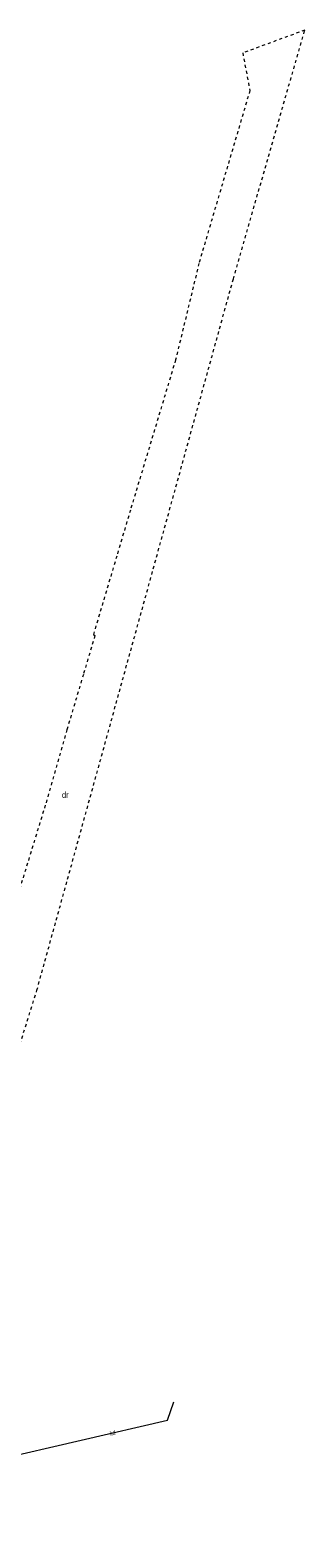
# Model space of a CAD drawing. Header units: metres. Extents: x 6590050 to 6616701, y 5542928 to 5566958.
# Tile 39 of 48: x 6598816 to 6598861, y 5546948 to 5547196. Entities that reach past the tile are written whole.
import ezdxf
from ezdxf.enums import TextEntityAlignment as Align

# ---------------------------------------------------------------- set-up
doc = ezdxf.new("R2010")
doc.units = ezdxf.units.M
doc.header["$MEASUREMENT"] = 0
doc.linetypes.add('egug-500', pattern=[1, 0.5, -0.5])
for name, color, linetype in [('210-oznaczenie konturu użytku gruntowego', 7, 'CONTINUOUS'), ('218-kontur użytku gruntowego', 7, 'CONTINUOUS'), ('przewód kanalizacyjny', 7, 'CONTINUOUS'), ('przewód kanalizacyjny-Atr1', 7, 'CONTINUOUS')]:
    doc.layers.add(name, color=color, linetype=linetype)
doc.styles.get("Standard").update_dxf_attribs({"font": 'Working1250', "width": 0.75})

msp = doc.modelspace()

# ---------------------------------------------------------------- linework, layer by layer
at = {"layer": '218-kontur użytku gruntowego', "color": 3, "linetype": 'egug-500', "lineweight": 18, "flags": 128}
for points in [[(6598849.02, 5547155.42), (6598860.76, 5547196.39)], [(6598860.76, 5547196.39), (6598850.56, 5547192.63)], [(6598850.56, 5547192.63), (6598851.74, 5547186.45)], [(6598851.74, 5547186.45), (6598843.36, 5547157.99)], [(6598843.36, 5547157.99), (6598839.53, 5547142.11)], [(6598816.74, 5547038.3), (6598849.02, 5547155.42)], [(6598839.53, 5547142.11), (6598832.11, 5547117.38)], [(6598832.11, 5547117.38), (6598829.86, 5547109.8)], [(6598829.86, 5547109.8), (6598826.02, 5547096.86)], [(6598826.27, 5547096.7), (6598824.37, 5547090.31)], [(6598826.02, 5547096.86), (6598826.27, 5547096.7)], [(6598824.37, 5547090.31), (6598821.67, 5547081.21)], [(6598821.67, 5547081.21), (6598818.12, 5547068.78)], [(6598818.12, 5547068.78), (6598811.6, 5547047.48)], [(6598790.63, 5546954.99), (6598816.74, 5547038.3)]]:
    msp.add_lwpolyline(points, dxfattribs=at)
at = {"layer": 'przewód kanalizacyjny', "color": 34, "linetype": 'Continuous', "lineweight": 18, "flags": 128}
msp.add_lwpolyline([(6598685.58, 5546640.11), (6598688.93, 5546639.86), (6598710.36, 5546652.43), (6598711.02, 5546647.7), (6598722.28, 5546642.67), (6598745.55, 5546666.73), (6598749.44, 5546706.35), (6598752.53, 5546745.54), (6598755.48, 5546784.23), (6598760.19, 5546822.73), (6598765.45, 5546861.29), (6598770.74, 5546897.08), (6598777, 5546940.71), (6598781.53, 5546950.42), (6598795.57, 5546957.62), (6598838.22, 5546967.52), (6598839.26, 5546970.52)], dxfattribs=at)

# ---------------------------------------------------------------- texts
at = {"layer": '210-oznaczenie konturu użytku gruntowego', "color": 3, "linetype": 'Continuous', "lineweight": 18, "width": 0.79}
msp.add_text('dr', height=1, dxfattribs=at).set_placement((6598820.86, 5547069.98))
at = {"layer": 'przewód kanalizacyjny-Atr1', "color": 34, "width": 0.667}
msp.add_text('kd', height=0.75, rotation=13.068, dxfattribs=at).set_placement((6598828.75, 5546965.32), align=Align.MIDDLE_LEFT)

doc.saveas('drawing.dxf')
